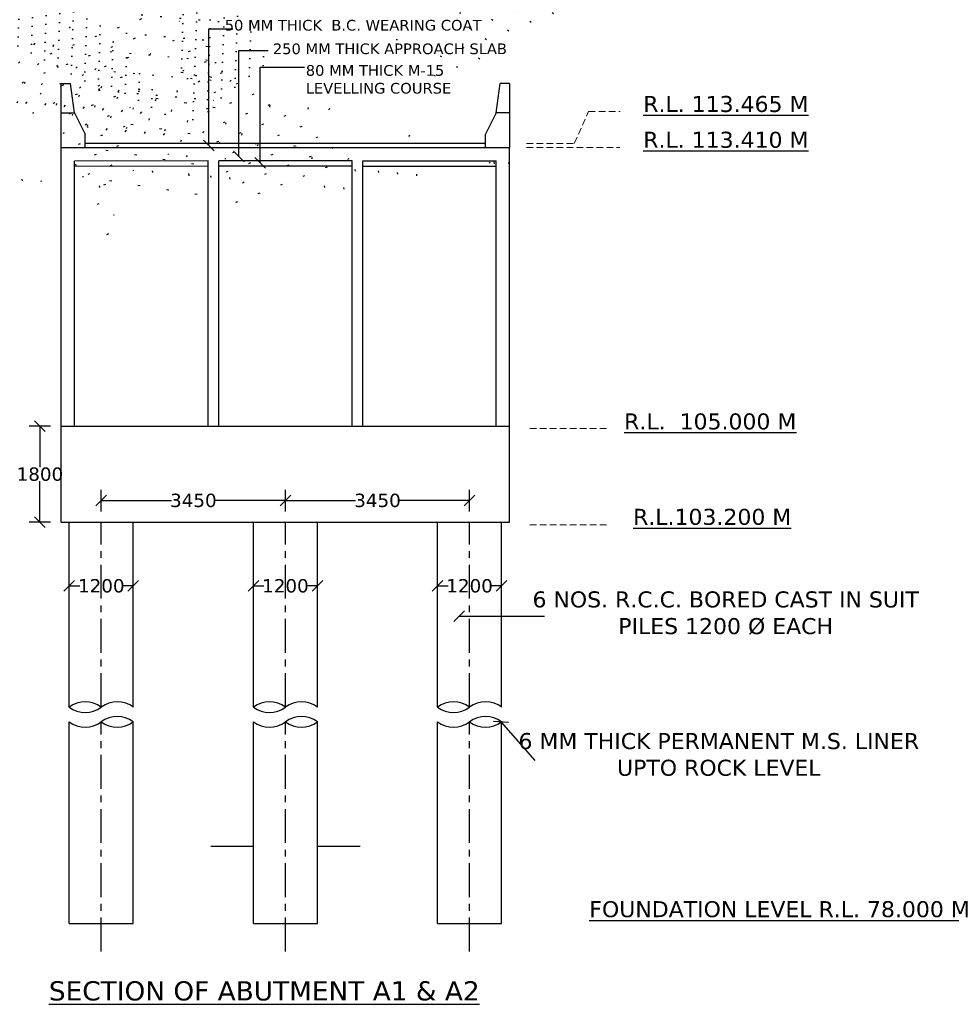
# Model space of a CAD drawing. Header units: millimetres. Extents: x -7746077780 to -3844657605, y -13315294818 to -6656873469.
# Tile 22 of 129: x -3872565945 to -3872548491, y -6657954937 to -6657936489. Entities that reach past the tile are written whole.
import ezdxf

# ---------------------------------------------------------------- set-up
doc = ezdxf.new("R2010")
doc.units = ezdxf.units.MM
doc.header["$MEASUREMENT"] = 0
doc.header["$PDMODE"] = 2
doc.linetypes.add('CENTER', pattern=[50.800000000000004, 31.75, -6.35, 6.35, -6.35])
doc.linetypes.add('HIDDEN', pattern=[0.375, 0.25, -0.125])
doc.layers.add('TEX', color=6, linetype='Continuous')
doc.layers.add('TEXT', color=7, linetype='Continuous')
doc.styles.get("Standard").update_dxf_attribs({"font": 'verdana.ttf', "height": 250})
doc.dimstyles.new('ISO-25', dxfattribs={"dimtxt": 250, "dimasz": 200, "dimexe": 200, "dimexo": 200, "dimgap": 0.02, "dimtad": 0, "dimtih": 1, "dimtoh": 1, "dimdec": 0, "dimdsep": 46, "dimtxsty": 'Standard', "dimblk": 'OBLIQUE', "dimcen": 150, "dimclrd": 1, "dimclre": 1, "dimclrt": 1, "dimadec": 0, "dimazin": 0, "dimtfac": 1, "dimtdec": 0, "dimtmove": 2, "dimatfit": 3, "dimldrblk": 'OBLIQUE', "dimfxl": 0, "dimarcsym": 0})
pattern_1 = [(49.99999999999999, (-223335.0587348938, -544246.2989444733), (358.6300913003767, -31.37606749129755), [37.5, -412.5]), (355, (-223335.0587348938, -544246.2989444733), (-69.3756668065, 376.0960668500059), [30, -330]), (100.4514, (-223305.1728949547, -544248.9136142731), (289.2546908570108, 344.7197710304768), [31.87009499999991, -350.5710559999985]), (46.18420000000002, (-223335.0587348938, -544146.2989444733), (533.6205243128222, -82.75950716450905), [56.24999999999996, -618.7499999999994]), (96.63559999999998, (-223290.5903625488, -544153.1955976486), (467.3313527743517, 487.0589354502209), [47.8051439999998, -525.8564999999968]), (351.1842, (-223335.0587348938, -544146.2989444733), (467.3309725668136, 487.0593004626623), [45, -495]), (21, (-223285.0587348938, -544171.2989444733), (298.4535260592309, -201.3094453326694), [37.5, -412.5]), (326.0000000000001, (-223285.0587348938, -544171.2989444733), (121.6576659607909, 362.5750225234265), [30, -330]), (71.4514, (-223260.1876182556, -544188.0747470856), (420.111314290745, 161.2652483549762), [31.870095, -350.571056]), (37.50000000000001, (-223335.0587348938, -544246.2989444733), (6.079927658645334, 166.4469269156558), [0, -326, 0, -335, 0, -331.25]), (7.499999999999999, (-223335.0587348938, -544246.2989444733), (131.5347687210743, 197.2058559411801), [0, -191, 0, -318.5, 0, -126.25]), (327.5, (-223446.5587348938, -544246.2989444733), (266.9112180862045, -11.2774358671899), [0, -125, 0, -390, 0, -517.5]), (317.5, (-223496.5587348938, -544246.2989444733), (291.5930846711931, 50.05249116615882), [0, -162.5, 0, -259, 0, -367.5])]

# ---------------------------------------------------------------- blocks, each defined once
blk = doc.blocks.new('_Oblique')
at = {"color": 0, "linetype": 'ByBlock', "lineweight": -2}
blk.add_line((-0.5, -0.5), (0.5, 0.5), dxfattribs=at)
blk = doc.blocks.new('*D157')
at = {"layer": 'Defpoints', "color": 0, "ltscale": 20, "transparency": 16777216}
for p in [(-3872565016.781863, -6657947097.039615), (-3872563816.781864, -6657947097.039613), (-3872563816.781864, -6657947097.039614)]:
    blk.add_point(p, dxfattribs=at)
at = {"layer": 'TEX', "color": 1, "lineweight": -2, "ltscale": 20, "transparency": 16777216}
for p, q in [((-3872565016.781863, -6657946897.039615), (-3872565016.781863, -6657946897.039613)), ((-3872563816.781864, -6657946897.039614), (-3872563816.781864, -6657946897.039613)), ((-3872565016.781863, -6657947097.039613), (-3872564819.337122, -6657947097.039613)), ((-3872563816.781864, -6657947097.039613), (-3872564014.226604, -6657947097.039613))]:
    blk.add_line(p, q, dxfattribs=at)
at = {"layer": 'TEX', "color": 1, "lineweight": -2, "ltscale": 20, "transparency": 16777216, "xscale": 200, "yscale": 200, "zscale": 200, "rotation": 180}
blk.add_blockref('_Oblique', (-3872565016.781863, -6657947097.039613), dxfattribs=at)
at = {"layer": 'TEX', "color": 1, "lineweight": -2, "ltscale": 20, "transparency": 16777216, "xscale": 200, "yscale": 200, "zscale": 200}
blk.add_blockref('_Oblique', (-3872563816.781864, -6657947097.039613), dxfattribs=at)
at = {"layer": 'TEX', "color": 1, "ltscale": 20, "transparency": 16777216, "insert": (-3872564416.781863, -6657947097.039613), "char_height": 250, "attachment_point": 5}
blk.add_mtext('1200', dxfattribs=at)
blk = doc.blocks.new('*D158')
at = {"layer": 'Defpoints', "color": 0, "ltscale": 20, "transparency": 16777216}
for p in [(-3872558116.781862, -6657947097.039613), (-3872558116.781862, -6657947097.039614), (-3872556916.781863, -6657947097.039615)]:
    blk.add_point(p, dxfattribs=at)
at = {"layer": 'TEX', "color": 1, "lineweight": -2, "ltscale": 20, "transparency": 16777216}
for p, q in [((-3872558116.781862, -6657946897.039614), (-3872558116.781862, -6657946897.039613)), ((-3872556916.781863, -6657946897.039615), (-3872556916.781863, -6657946897.039613)), ((-3872558116.781862, -6657947097.039613), (-3872557919.337121, -6657947097.039613)), ((-3872556916.781863, -6657947097.039613), (-3872557114.226604, -6657947097.039613))]:
    blk.add_line(p, q, dxfattribs=at)
at = {"layer": 'TEX', "color": 1, "lineweight": -2, "ltscale": 20, "transparency": 16777216, "xscale": 200, "yscale": 200, "zscale": 200, "rotation": 180}
blk.add_blockref('_Oblique', (-3872558116.781862, -6657947097.039613), dxfattribs=at)
at = {"layer": 'TEX', "color": 1, "lineweight": -2, "ltscale": 20, "transparency": 16777216, "xscale": 200, "yscale": 200, "zscale": 200}
blk.add_blockref('_Oblique', (-3872556916.781863, -6657947097.039613), dxfattribs=at)
at = {"layer": 'TEX', "color": 1, "ltscale": 20, "transparency": 16777216, "insert": (-3872557516.781863, -6657947097.039613), "char_height": 250, "attachment_point": 5}
blk.add_mtext('1200', dxfattribs=at)
blk = doc.blocks.new('*D159')
at = {"layer": 'Defpoints', "color": 0, "ltscale": 20, "transparency": 16777216}
for p in [(-3872561566.781861, -6657947097.039612), (-3872561566.781861, -6657947097.039613), (-3872560366.781862, -6657947097.039614)]:
    blk.add_point(p, dxfattribs=at)
at = {"layer": 'TEX', "color": 1, "lineweight": -2, "ltscale": 20, "transparency": 16777216}
for p, q in [((-3872561566.781861, -6657946897.039613), (-3872561566.781861, -6657946897.039612)), ((-3872560366.781862, -6657946897.039614), (-3872560366.781862, -6657946897.039612)), ((-3872561566.781861, -6657947097.039612), (-3872561369.33712, -6657947097.039612)), ((-3872560366.781862, -6657947097.039612), (-3872560564.226603, -6657947097.039612))]:
    blk.add_line(p, q, dxfattribs=at)
at = {"layer": 'TEX', "color": 1, "lineweight": -2, "ltscale": 20, "transparency": 16777216, "xscale": 200, "yscale": 200, "zscale": 200, "rotation": 180}
blk.add_blockref('_Oblique', (-3872561566.781861, -6657947097.039612), dxfattribs=at)
at = {"layer": 'TEX', "color": 1, "lineweight": -2, "ltscale": 20, "transparency": 16777216, "xscale": 200, "yscale": 200, "zscale": 200}
blk.add_blockref('_Oblique', (-3872560366.781862, -6657947097.039612), dxfattribs=at)
at = {"layer": 'TEX', "color": 1, "ltscale": 20, "transparency": 16777216, "insert": (-3872560966.781861, -6657947097.039612), "char_height": 250, "attachment_point": 5}
blk.add_mtext('1200', dxfattribs=at)
blk = doc.blocks.new('*D160')
at = {"layer": 'Defpoints', "color": 0, "ltscale": 20, "transparency": 16777216}
for p in [(-3872565166.781859, -6657944105.342465), (-3872565566.781863, -6657945905.342463), (-3872565166.781861, -6657945905.342463)]:
    blk.add_point(p, dxfattribs=at)
at = {"layer": 'TEX', "color": 1, "lineweight": -2, "ltscale": 20, "transparency": 16777216}
for p, q in [((-3872565366.781859, -6657944105.342465), (-3872565766.781863, -6657944105.342465)), ((-3872565566.781863, -6657944105.342465), (-3872565566.781863, -6657944874.613935)), ((-3872565566.781863, -6657945905.342463), (-3872565566.781863, -6657945136.070993)), ((-3872565366.781861, -6657945905.342463), (-3872565766.781863, -6657945905.342463))]:
    blk.add_line(p, q, dxfattribs=at)
at = {"layer": 'TEX', "color": 1, "lineweight": -2, "ltscale": 20, "transparency": 16777216, "xscale": 200, "yscale": 200, "zscale": 200}
for p, rotation in [((-3872565566.781863, -6657944105.342465), 90), ((-3872565566.781863, -6657945905.342463), 270)]:
    blk.add_blockref('_Oblique', p, dxfattribs=dict(at, rotation=rotation))
at = {"layer": 'TEX', "color": 1, "ltscale": 20, "transparency": 16777216, "insert": (-3872565566.781862, -6657945005.342465), "char_height": 250, "attachment_point": 5}
blk.add_mtext('1800', dxfattribs=at)
blk = doc.blocks.new('*D161')
at = {"layer": 'Defpoints', "color": 0, "ltscale": 20, "transparency": 16777216}
for p in [(-3872560966.781861, -6657945497.039616), (-3872564416.781863, -6657945905.342463), (-3872560966.781861, -6657945905.342465)]:
    blk.add_point(p, dxfattribs=at)
at = {"layer": 'TEX', "color": 1, "lineweight": -2, "ltscale": 20, "transparency": 16777216}
for p, q in [((-3872564416.781863, -6657945705.342463), (-3872564416.781863, -6657945297.039616)), ((-3872560966.781861, -6657945705.342465), (-3872560966.781861, -6657945297.039616)), ((-3872564416.781863, -6657945497.039616), (-3872563103.655455, -6657945497.039616)), ((-3872560966.781861, -6657945497.039616), (-3872562279.908269, -6657945497.039616))]:
    blk.add_line(p, q, dxfattribs=at)
at = {"layer": 'TEX', "color": 1, "lineweight": -2, "ltscale": 20, "transparency": 16777216, "xscale": 200, "yscale": 200, "zscale": 200, "rotation": 180}
blk.add_blockref('_Oblique', (-3872564416.781863, -6657945497.039616), dxfattribs=at)
at = {"layer": 'TEX', "color": 1, "lineweight": -2, "ltscale": 20, "transparency": 16777216, "xscale": 200, "yscale": 200, "zscale": 200}
blk.add_blockref('_Oblique', (-3872560966.781861, -6657945497.039616), dxfattribs=at)
at = {"layer": 'TEX', "color": 1, "ltscale": 20, "transparency": 16777216, "insert": (-3872562691.781862, -6657945497.039616), "char_height": 250, "attachment_point": 5}
blk.add_mtext('3450', dxfattribs=at)
blk = doc.blocks.new('*D162')
at = {"layer": 'Defpoints', "color": 0, "ltscale": 20, "transparency": 16777216}
for p in [(-3872557516.781863, -6657945497.039616), (-3872560966.781861, -6657945905.342465), (-3872557516.781863, -6657945905.342463)]:
    blk.add_point(p, dxfattribs=at)
at = {"layer": 'TEX', "color": 1, "lineweight": -2, "ltscale": 20, "transparency": 16777216}
for p, q in [((-3872560966.781861, -6657945705.342465), (-3872560966.781861, -6657945297.039616)), ((-3872557516.781863, -6657945705.342463), (-3872557516.781863, -6657945297.039616)), ((-3872560966.781861, -6657945497.039616), (-3872559653.655455, -6657945497.039616)), ((-3872557516.781863, -6657945497.039616), (-3872558829.908269, -6657945497.039616))]:
    blk.add_line(p, q, dxfattribs=at)
at = {"layer": 'TEX', "color": 1, "lineweight": -2, "ltscale": 20, "transparency": 16777216, "xscale": 200, "yscale": 200, "zscale": 200, "rotation": 180}
blk.add_blockref('_Oblique', (-3872560966.781861, -6657945497.039616), dxfattribs=at)
at = {"layer": 'TEX', "color": 1, "lineweight": -2, "ltscale": 20, "transparency": 16777216, "xscale": 200, "yscale": 200, "zscale": 200}
blk.add_blockref('_Oblique', (-3872557516.781863, -6657945497.039616), dxfattribs=at)
at = {"layer": 'TEX', "color": 1, "ltscale": 20, "transparency": 16777216, "insert": (-3872559241.781862, -6657945497.039616), "char_height": 250, "attachment_point": 5}
blk.add_mtext('3450', dxfattribs=at)

msp = doc.modelspace()

# ---------------------------------------------------------------- hatches: boundary and pattern name
at = {"layer": 'TEX', "ltscale": 20}
h = msp.add_hatch(dxfattribs=at)
h.set_pattern_fill('AR-CONC', color=240, scale=50, style=0)
h.set_pattern_definition(pattern_1)
h.paths.add_polyline_path([(-3872562416.781863, -6657939231.68392), (-3872562416.781862, -6657939131.68392), (-3872564916.781858, -6657939138.304396), (-3872564916.781857, -6657939238.304395)])
h = msp.add_hatch(dxfattribs=at)
h.set_pattern_fill('AR-CONC', color=240, scale=50, style=0)
h.set_pattern_definition([(49.99999999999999, (-223318.0587348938, -544246.2989444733), (358.6300913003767, -31.37606749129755), [37.5, -412.5]), (355, (-223318.0587348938, -544246.2989444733), (-69.3756668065, 376.0960668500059), [30, -330]), (100.4514, (-223288.1728949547, -544248.9136142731), (289.2546908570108, 344.7197710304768), [31.8700949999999, -350.5710559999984]), (46.18420000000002, (-223318.0587348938, -544146.2989444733), (533.6205243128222, -82.75950716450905), [56.24999999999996, -618.7499999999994]), (96.63559999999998, (-223273.5903625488, -544153.1955976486), (467.3313527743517, 487.0589354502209), [47.80514399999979, -525.8564999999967]), (351.1842, (-223318.0587348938, -544146.2989444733), (467.3309725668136, 487.0593004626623), [45, -495]), (21, (-223268.0587348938, -544171.2989444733), (298.4535260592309, -201.3094453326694), [37.5, -412.5]), (326.0000000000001, (-223268.0587348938, -544171.2989444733), (121.6576659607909, 362.5750225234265), [30, -330]), (71.4514, (-223243.1876182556, -544188.0747470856), (420.111314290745, 161.2652483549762), [31.870095, -350.571056]), (37.50000000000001, (-223318.0587348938, -544246.2989444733), (6.079927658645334, 166.4469269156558), [0, -326, 0, -335, 0, -331.25]), (7.499999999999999, (-223318.0587348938, -544246.2989444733), (131.5347687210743, 197.2058559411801), [0, -191, 0, -318.5, 0, -126.25]), (327.5, (-223429.5587348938, -544246.2989444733), (266.9112180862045, -11.2774358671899), [0, -125, 0, -390, 0, -517.5]), (317.5, (-223479.5587348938, -544246.2989444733), (291.5930846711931, 50.05249116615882), [0, -162.5, 0, -259, 0, -367.5])])
h.paths.add_polyline_path([(-3872559683.781858, -6657939131.683921), (-3872562216.781859, -6657939131.683919), (-3872562216.781859, -6657939231.683919), (-3872559683.781858, -6657939231.683922)])
h = msp.add_hatch(dxfattribs=at)
h.set_pattern_fill('AR-CONC', color=240, scale=50, style=0)
h.set_pattern_definition(pattern_1)
h.paths.add_polyline_path([(-3872556966.781865, -6657939131.683918), (-3872559500.781859, -6657939131.68392), (-3872559500.781859, -6657939231.683922), (-3872556966.781865, -6657939231.683922)])

# ---------------------------------------------------------------- linework, layer by layer
at = {"color": 240}
for p, q in [((-3872565166.781859, -6657938881.796468), (-3872565166.781859, -6657937681.796468)), ((-3872565166.781859, -6657937681.796468), (-3872564991.781859, -6657937681.796468)), ((-3872564916.781859, -6657938231.796468), (-3872564991.781859, -6657937681.796468)), ((-3872557016.781857, -6657938231.796468), (-3872556941.781857, -6657937681.796468)), ((-3872556766.781857, -6657937681.796468), (-3872556941.781857, -6657937681.796468)), ((-3872565166.781859, -6657938231.796468), (-3872564916.781859, -6657938231.796468)), ((-3872564916.781859, -6657938231.796468), (-3872564716.781859, -6657938631.796468)), ((-3872557016.781857, -6657938231.796468), (-3872557216.781857, -6657938631.796468)), ((-3872556766.781857, -6657938231.796468), (-3872557016.781857, -6657938231.796468)), ((-3872564716.781859, -6657938881.796468), (-3872564716.781859, -6657938631.796468)), ((-3872557216.781857, -6657938881.796468), (-3872557216.781857, -6657938631.796468)), ((-3872565166.781863, -6657945905.342463), (-3872565166.781859, -6657938881.796468)), ((-3872565166.781859, -6657938881.796468), (-3872564716.781859, -6657938881.796468)), ((-3872565166.781858, -6657938881.796468), (-3872556766.781858, -6657938881.796468)), ((-3872557216.781857, -6657938806.796465), (-3872564716.781859, -6657938806.796468)), ((-3872556766.781861, -6657945905.342463), (-3872556766.781857, -6657938881.796465)), ((-3872562416.781862, -6657939131.312203), (-3872564916.781859, -6657939137.932678)), ((-3872562416.781862, -6657939131.68392), (-3872564916.781859, -6657939138.304395)), ((-3872562416.781862, -6657939231.68392), (-3872564916.781859, -6657939238.304395)), ((-3872564916.781858, -6657944111.962938), (-3872564916.781858, -6657939137.932678)), ((-3872562416.781862, -6657944105.342464), (-3872562416.781862, -6657939131.312204)), ((-3872562216.781861, -6657944105.342464), (-3872562216.781859, -6657939131.312204)), ((-3872560042.252207, -6657939131.312204), (-3872562216.781859, -6657939131.312203)), ((-3872559716.781859, -6657939131.683921), (-3872562216.781859, -6657939131.68392)), ((-3872559716.781858, -6657939231.683922), (-3872562216.781859, -6657939231.68392)), ((-3872559716.781861, -6657944105.342465), (-3872559716.781858, -6657939131.683921)), ((-3872559516.781862, -6657939231.683922), (-3872557016.781865, -6657939231.683921)), ((-3872559516.781861, -6657944105.342465), (-3872559516.781859, -6657939131.683921)), ((-3872559516.781859, -6657939131.68392), (-3872557016.781865, -6657939131.683919)), ((-3872557016.781864, -6657944111.962938), (-3872557016.781865, -6657939131.683919))]:
    msp.add_line(p, q, dxfattribs=at)
at = {"color": 240, "linetype": 'Continuous', "ltscale": 0.05}
for p, q in [((-3872556766.781861, -6657945255.342463), (-3872556766.78186, -6657944105.342465)), ((-3872565016.781863, -6657949367.039614), (-3872565016.781863, -6657945905.342463)), ((-3872563816.781864, -6657949367.039618), (-3872563816.781863, -6657945905.342463)), ((-3872561566.781861, -6657949367.039617), (-3872561566.781861, -6657945905.342463)), ((-3872560366.781861, -6657949367.039613), (-3872560366.781861, -6657945905.342463)), ((-3872558116.781863, -6657949367.039618), (-3872558116.781863, -6657945905.342463)), ((-3872556916.781863, -6657949367.039614), (-3872556916.781863, -6657945905.342463)), ((-3872565016.781864, -6657953425.342464), (-3872565016.781863, -6657949647.039616)), ((-3872563816.781864, -6657953425.342464), (-3872563816.781864, -6657949647.039616)), ((-3872561566.781861, -6657953425.342464), (-3872561566.78186, -6657949647.039616)), ((-3872560366.781861, -6657953425.342464), (-3872560366.78186, -6657949647.039616)), ((-3872558116.781863, -6657953425.342464), (-3872558116.781862, -6657949647.039616)), ((-3872556916.781863, -6657953425.342464), (-3872556916.781863, -6657949647.039616))]:
    msp.add_line(p, q, dxfattribs=at)
at = {"layer": 'TEX', "ltscale": 30}
msp.add_line((-3872556766.781857, -6657937681.796468), (-3872556766.781858, -6657938881.796468), dxfattribs=at)
at = {"layer": 'TEX', "color": 240, "ltscale": 20}
for p, q in [((-3872565166.781859, -6657944105.342465), (-3872556766.78186, -6657944105.342465)), ((-3872565166.781863, -6657945905.342463), (-3872556766.781861, -6657945905.342463)), ((-3872562366.78186, -6657951970.983139), (-3872561566.781861, -6657951970.983138)), ((-3872560366.781861, -6657951970.983138), (-3872559566.781864, -6657951970.983138)), ((-3872565016.781864, -6657953425.342464), (-3872563816.781865, -6657953425.342465)), ((-3872561566.781861, -6657953425.342464), (-3872560366.781861, -6657953425.342465)), ((-3872558116.781863, -6657953425.342464), (-3872556916.781864, -6657953425.342465))]:
    msp.add_line(p, q, dxfattribs=at)
at = {"layer": 'TEX', "color": 4, "linetype": 'CENTER', "ltscale": 20}
for p, q in [((-3872564416.781864, -6657949367.039617), (-3872564416.781863, -6657945905.342463)), ((-3872560966.781861, -6657949367.039616), (-3872560966.781861, -6657945905.342463)), ((-3872557516.781863, -6657949367.039617), (-3872557516.781863, -6657945905.342463)), ((-3872564416.781864, -6657953945.342464), (-3872564416.781864, -6657949647.039613)), ((-3872560966.781861, -6657953945.342464), (-3872560966.78186, -6657949647.039613)), ((-3872557516.781863, -6657953945.342464), (-3872557516.781863, -6657949647.039613))]:
    msp.add_line(p, q, dxfattribs=at)
at = {"layer": 'TEX', "color": 240, "ltscale": 20}
for centre, start, end in [((-3872564716.781862, -6657948967.336068), 233.1096992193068, 306.8903007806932), ((-3872564716.781862, -6657949766.743163), 53.10972106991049, 126.8902789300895), ((-3872564116.781866, -6657949766.743163), 52.76006740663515, 126.8902789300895), ((-3872561266.781858, -6657948967.336068), 233.1096992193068, 306.8903007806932), ((-3872561266.781858, -6657949766.743163), 53.10972106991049, 126.8902789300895), ((-3872560666.781862, -6657949766.743163), 52.76006740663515, 126.8902789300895), ((-3872557816.781861, -6657948967.336068), 233.1096992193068, 306.8903007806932), ((-3872557816.781861, -6657949766.743163), 53.10972106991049, 126.8902789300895), ((-3872557216.781865, -6657949766.743163), 52.76006740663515, 126.8902789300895), ((-3872564116.781866, -6657950046.743161), 53.10964456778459, 126.8903554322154), ((-3872560666.781862, -6657950046.743161), 53.10964456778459, 126.8903554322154), ((-3872557216.781865, -6657950046.743161), 53.10964456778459, 126.8903554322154), ((-3872564716.781862, -6657949247.336637), 233.1096445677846, 306.8903554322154), ((-3872564116.781866, -6657949247.336066), 233.1096992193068, 306.8903007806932), ((-3872561266.781858, -6657949247.336637), 233.1096445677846, 306.8903554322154), ((-3872560666.781862, -6657949247.336066), 233.1096992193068, 306.8903007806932), ((-3872557816.781861, -6657949247.336637), 233.1096445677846, 306.8903554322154), ((-3872557216.781865, -6657949247.336066), 233.1096992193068, 306.8903007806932)]:
    msp.add_arc(centre, 499.7628690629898, start, end, dxfattribs=at)
at = {"layer": 'TEXT', "color": 2, "linetype": 'HIDDEN', "lineweight": 13, "ltscale": 500}
for p, q in [((-3872556449.538277, -6657938881.796465), (-3872554700.319434, -6657938881.796465)), ((-3872556389.870716, -6657944150.983138), (-3872554906.450566, -6657944150.983138)), ((-3872556389.870716, -6657945950.983138), (-3872554906.450566, -6657945950.983138)), ((-3872558106.507566, -6657953425.342464), (-3872556991.474376, -6657953425.342464))]:
    msp.add_line(p, q, dxfattribs=at)
msp.add_lwpolyline([(-3872556449.538278, -6657938806.638596), (-3872555555.62692, -6657938806.638596), (-3872555285.62692, -6657938211.25845), (-3872554695.62692, -6657938211.25845)], dxfattribs=at)

# ---------------------------------------------------------------- texts
at = {"layer": 'TEX', "color": 1, "ltscale": 20, "char_height": 300, "attachment_point": 5}
for s, insert in [('{\\LR.L. 113.465 M}', (-3872552715.393185, -6657938070.706474)), ('{\\LR.L. 113.410 M}', (-3872552715.393185, -6657938741.24449)), ('{\\LR.L.  105.000 M}', (-3872553007.726196, -6657944017.97188)), ('{\\LR.L.103.200 M}', (-3872552971.699971, -6657945806.024493)), ('{\\LFOUNDATION LEVEL R.L. 78.000 M}', (-3872551709.274932, -6657953157.039614))]:
    msp.add_mtext(s, dxfattribs=dict(at, insert=insert))
for s, insert, width in [('6 NOS. R.C.C. BORED CAST IN SUIT PILES 1200 %%C EACH', (-3872552718.967123, -6657947607.039611), 7247.373505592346), ('6 MM THICK PERMANENT M.S. LINER UPTO ROCK LEVEL', (-3872552847.205914, -6657950257.039611), 7664.227442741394)]:
    msp.add_mtext(s, dxfattribs=dict(at, insert=insert, width=width))
at = {"layer": 'TEXT', "color": 6, "char_height": 200}
for s, insert, width, attachment_point in [('50 MM THICK  B.C. WEARING COAT', (-3872559698.809815, -6657936492.202827), 5099.898213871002, 2), ('250 MM THICK APPROACH SLAB', (-3872559009.08913, -6657936934.030548), 5099.898213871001, 2), ('80 MM THICK M-15 \\PLEVELLING COURSE', (-3872560585.543052, -6657937339.485465), 12720.00000000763, 1)]:
    msp.add_mtext(s, dxfattribs=dict(at, insert=insert, width=width, attachment_point=attachment_point))
at = {"layer": 'TEXT', "color": 191, "insert": (-3872561363.242526, -6657954504.600036), "char_height": 360, "width": 23232.62043682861, "attachment_point": 2}
msp.add_mtext('{\\LSECTION OF ABUTMENT A1 & A2}', dxfattribs=at)

# ---------------------------------------------------------------- dimensions: what is measured, and where the dimension line sits
at = {"layer": 'TEX', "color": 240, "ltscale": 20}
for base, p1, p2, angle, picture, middle in [((-3872565566.781863, -6657945905.342463), (-3872565166.781859, -6657944105.342465), (-3872565166.781861, -6657945905.342463), 90, '*D160', (-3872565566.781862, -6657945005.342465)), ((-3872561566.781861, -6657947097.039612), (-3872560366.781862, -6657947097.039614), (-3872561566.781861, -6657947097.039613), 180, '*D159', (-3872560966.781861, -6657947097.039612)), ((-3872558116.781862, -6657947097.039613), (-3872556916.781863, -6657947097.039615), (-3872558116.781862, -6657947097.039614), 180, '*D158', (-3872557516.781863, -6657947097.039613))]:
    dim = msp.add_linear_dim(base=base, p1=p1, p2=p2, angle=angle, dimstyle='ISO-25', dxfattribs=at)
    dim.commit()
    dim.dimension.update_dxf_attribs({"geometry": picture, "text_midpoint": middle})
for base, p1, p2, picture, middle in [((-3872560966.781861, -6657945497.039616), (-3872564416.781863, -6657945905.342463), (-3872560966.781861, -6657945905.342465), '*D161', (-3872562691.781862, -6657945497.039616)), ((-3872557516.781863, -6657945497.039616), (-3872560966.781861, -6657945905.342465), (-3872557516.781863, -6657945905.342463), '*D162', (-3872559241.781862, -6657945497.039616)), ((-3872563816.781864, -6657947097.039613), (-3872565016.781863, -6657947097.039615), (-3872563816.781864, -6657947097.039614), '*D157', (-3872564416.781863, -6657947097.039613))]:
    dim = msp.add_linear_dim(base=base, p1=p1, p2=p2, dimstyle='ISO-25', dxfattribs=at)
    dim.commit()
    dim.dimension.update_dxf_attribs({"geometry": picture, "text_midpoint": middle})

# ---------------------------------------------------------------- leaders
at = {"layer": 'TEX', "ltscale": 20}
for points in [[(-3872562399.153543, -6657938846.761307), (-3872562399.153543, -6657936662.202827), (-3872561949.153543, -6657936662.202827)], [(-3872561839.4744, -6657939052.733781), (-3872561839.4744, -6657937065.519386), (-3872561289.621135, -6657937065.519386)], [(-3872561439.360157, -6657939171.885548), (-3872561439.360157, -6657937379.030358), (-3872560612.344326, -6657937379.030358)]]:
    msp.add_leader(points, dimstyle='ISO-25', override={"dimgap": 0.02, "dimtad": 0}, dxfattribs=at)
at = {"layer": 'TEX', "color": 240, "ltscale": 20}
for points in [[(-3872557713.227505, -6657947667.039611), (-3872556114.009222, -6657947667.039611)], [(-3872556926.573162, -6657949649.629457), (-3872556291.356627, -6657950368.172387)]]:
    msp.add_leader(points, dimstyle='ISO-25', override={"dimgap": 0.02, "dimtad": 0}, dxfattribs=at)

doc.saveas('drawing.dxf')
